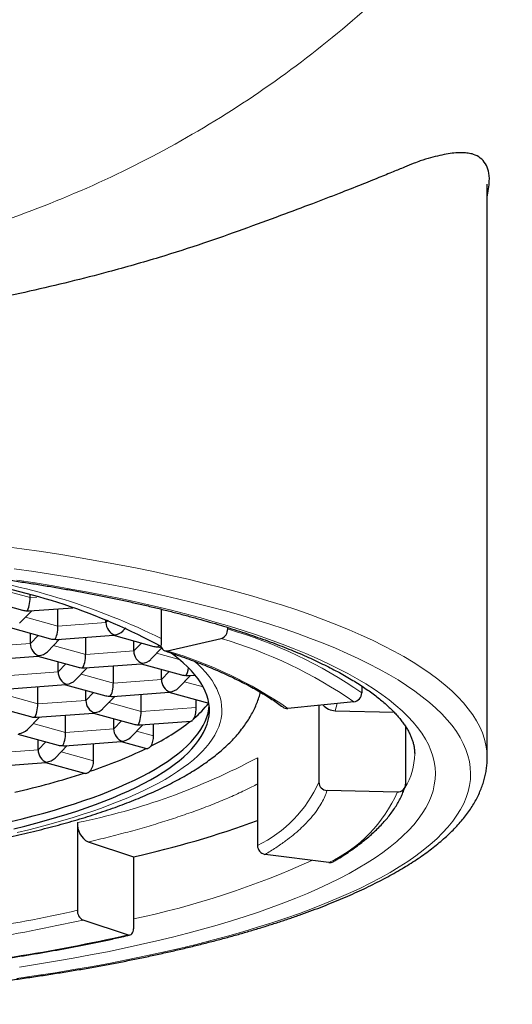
# Model space of a CAD drawing. Header units: millimetres. Extents: x 8 to 960, y 12 to 931.
# Tile 31 of 175: x 427 to 433, y 834 to 846. Entities that reach past the tile are written whole.
import ezdxf

# ---------------------------------------------------------------- set-up
doc = ezdxf.new("R2010")
doc.units = ezdxf.units.MM

msp = doc.modelspace()

# ---------------------------------------------------------------- linework, layer by layer
at = {"color": 7, "linetype": 'Continuous', "lineweight": 30}
for p, q in [((432.901, 837.062), (432.901, 843.975)), ((426.811, 838.975), (427.298, 838.841)), ((427.388, 838.994), (427.388, 839.021)), ((427.38, 838.833), (427.905, 838.872)), ((427.723, 838.651), (427.723, 838.858)), ((428.967, 838.855), (428.967, 838.429)), ((427.262, 838.685), (427.407, 838.835)), ((427.146, 838.631), (427.633, 838.497)), ((428.303, 838.694), (428.303, 838.728)), ((428.508, 838.593), (428.543, 838.628)), ((429.77, 838.634), (429.77, 838.615)), ((427.391, 838.442), (427.391, 838.564)), ((427.715, 838.489), (428.394, 838.54)), ((428.058, 838.307), (428.058, 838.515)), ((428.393, 838.539), (428.88, 838.405)), ((429.043, 838.35), (429.694, 838.501)), ((427.597, 838.341), (427.742, 838.491)), ((428.638, 838.35), (428.638, 838.472)), ((428.843, 838.25), (428.975, 838.386)), ((428.961, 838.397), (428.971, 838.398)), ((426.803, 838.238), (427.483, 838.288)), ((427.481, 838.288), (427.968, 838.154)), ((427.726, 838.099), (427.726, 838.22)), ((427.932, 837.998), (428.077, 838.148)), ((428.049, 838.146), (428.729, 838.196)), ((428.392, 837.964), (428.392, 838.171)), ((428.727, 838.196), (429.214, 838.062)), ((428.972, 838.007), (428.972, 838.129)), ((429.178, 837.906), (429.323, 838.056)), ((429.296, 838.054), (429.379, 838.06)), ((427.138, 837.894), (427.818, 837.945)), ((427.481, 837.712), (427.481, 837.92)), ((427.816, 837.944), (428.303, 837.81)), ((431.388, 837.928), (431.388, 837.844)), ((428.061, 837.755), (428.061, 837.877)), ((428.267, 837.655), (428.412, 837.805)), ((428.384, 837.802), (429.064, 837.853)), ((428.727, 837.621), (428.727, 837.828)), ((429.062, 837.853), (429.543, 837.72)), ((426.904, 837.693), (427.391, 837.559)), ((429.391, 837.67), (429.391, 837.762)), ((431.294, 837.739), (430.495, 837.658)), ((430.87, 837.696), (430.87, 836.769)), ((427.355, 837.403), (427.5, 837.553)), ((427.473, 837.551), (428.152, 837.601)), ((427.816, 837.369), (427.816, 837.576)), ((428.151, 837.601), (428.638, 837.467)), ((431.069, 837.63), (431.777, 837.613)), ((428.396, 837.412), (428.396, 837.534)), ((428.601, 837.311), (428.747, 837.461)), ((428.719, 837.459), (429.33, 837.504)), ((428.877, 837.328), (428.877, 837.471)), ((431.916, 837.44), (431.916, 836.744)), ((427.239, 837.349), (427.726, 837.215)), ((427.484, 837.16), (427.484, 837.282)), ((427.69, 837.06), (427.835, 837.21)), ((427.808, 837.207), (428.487, 837.258)), ((428.154, 837.025), (428.154, 837.233)), ((428.486, 837.258), (428.791, 837.174)), ((432.026, 837.109), (432.026, 837.11)), ((426.896, 836.956), (427.576, 837.006)), ((427.574, 837.006), (428.044, 836.877)), ((430.13, 837.064), (430.13, 836.006)), ((432.901, 837.061), (432.901, 837.062)), ((430.97, 836.671), (431.816, 836.651)), ((427.959, 836.282), (427.959, 835.225)), ((428.087, 836.048), (428.634, 835.868)), ((430.992, 835.8), (430.221, 835.899)), ((428.634, 835.868), (428.634, 835.003)), ((428.023, 835.108), (428.57, 834.928))]:
    msp.add_line(p, q, dxfattribs=at)
at = {"color": 8, "linetype": 'Continuous', "lineweight": 0}
for p, q in [((426.998, 839.101), (427.388, 838.994)), ((427.388, 838.994), (427.468, 839)), ((427.333, 838.758), (427.723, 838.651)), ((427.723, 838.651), (428.303, 838.694)), ((428.303, 838.694), (428.328, 838.72)), ((427.391, 838.442), (427.484, 838.538)), ((426.811, 838.399), (427.391, 838.442)), ((427.668, 838.415), (428.058, 838.307)), ((428.638, 838.35), (428.731, 838.446)), ((428.058, 838.307), (428.638, 838.35)), ((428.914, 838.323), (429.187, 838.248)), ((427.726, 838.099), (427.819, 838.195)), ((427.146, 838.056), (427.726, 838.099)), ((428.003, 838.071), (428.392, 837.964)), ((428.972, 838.007), (429.065, 838.103)), ((428.392, 837.964), (428.972, 838.007)), ((429.249, 837.98), (429.477, 837.917)), ((427.091, 837.82), (427.481, 837.712)), ((428.061, 837.755), (428.154, 837.851)), ((427.481, 837.712), (428.061, 837.755)), ((428.338, 837.728), (428.727, 837.621)), ((428.727, 837.621), (429.391, 837.67)), ((431.091, 837.718), (431.069, 837.63)), ((427.426, 837.476), (427.816, 837.369)), ((428.396, 837.412), (428.489, 837.508)), ((427.816, 837.369), (428.396, 837.412)), ((428.673, 837.385), (428.877, 837.328)), ((427.484, 837.16), (427.577, 837.256)), ((426.904, 837.117), (427.484, 837.16)), ((427.761, 837.133), (428.154, 837.025))]:
    msp.add_line(p, q, dxfattribs=at)
at = {"color": 8, "linetype": 'Continuous', "lineweight": 0, "flags": 128}
for points in [[(432.901, 837.062), (432.901, 837.067), (432.897, 837.141), (432.886, 837.215), (432.868, 837.289), (432.843, 837.362), (432.811, 837.436), (432.772, 837.509), (432.726, 837.582), (432.673, 837.654), (432.613, 837.726), (432.547, 837.798), (432.473, 837.869), (432.393, 837.94), (432.307, 838.01), (432.213, 838.079), (432.114, 838.148), (432.007, 838.216), (431.894, 838.283), (431.775, 838.349), (431.65, 838.414), (431.518, 838.479), (431.381, 838.542), (431.237, 838.605), (431.088, 838.666), (430.932, 838.727), (430.772, 838.786), (430.605, 838.844), (430.433, 838.901), (430.256, 838.956), (430.073, 839.01), (429.886, 839.063), (429.693, 839.115), (429.496, 839.165), (429.294, 839.214), (429.087, 839.261), (428.876, 839.306), (428.661, 839.351), (428.441, 839.393), (428.218, 839.434), (427.991, 839.473), (427.76, 839.511), (427.526, 839.547), (427.288, 839.582), (427.047, 839.614)], [(427.229, 834.404), (427.462, 834.438), (427.691, 834.473), (427.917, 834.51), (428.139, 834.549), (428.358, 834.589), (428.572, 834.631), (428.783, 834.675), (428.989, 834.72), (429.191, 834.766), (429.389, 834.814), (429.582, 834.864), (429.77, 834.914), (429.953, 834.966), (430.131, 835.02), (430.304, 835.074), (430.472, 835.13), (430.635, 835.187), (430.792, 835.245), (430.943, 835.305), (431.089, 835.365), (431.229, 835.426), (431.363, 835.489), (431.491, 835.552), (431.613, 835.616), (431.729, 835.682), (431.839, 835.747), (431.943, 835.814), (432.04, 835.882), (432.13, 835.95), (432.214, 836.018), (432.292, 836.088), (432.363, 836.157), (432.427, 836.228), (432.485, 836.299), (432.536, 836.37), (432.58, 836.441), (432.617, 836.513), (432.648, 836.585), (432.671, 836.657), (432.688, 836.73), (432.698, 836.802), (432.701, 836.875), (432.697, 836.947), (432.686, 837.02), (432.668, 837.092), (432.644, 837.164), (432.612, 837.236), (432.574, 837.308), (432.529, 837.379), (432.477, 837.45), (432.419, 837.521), (432.354, 837.591), (432.282, 837.661), (432.203, 837.73), (432.118, 837.799), (432.027, 837.867), (431.929, 837.934), (431.825, 838.001), (431.714, 838.067), (431.597, 838.132), (431.474, 838.196), (431.345, 838.259), (431.21, 838.321), (431.07, 838.383), (430.923, 838.443), (430.771, 838.502), (430.613, 838.56), (430.45, 838.617), (430.281, 838.672), (430.107, 838.727), (429.928, 838.78), (429.745, 838.832), (429.556, 838.882), (429.362, 838.932), (429.164, 838.979), (428.962, 839.026), (428.755, 839.07), (428.544, 839.114), (428.328, 839.155), (428.109, 839.196), (427.887, 839.234), (427.66, 839.271), (427.431, 839.306), (427.197, 839.34)], [(427.258, 834.54), (427.478, 834.574), (427.694, 834.61), (427.907, 834.647), (428.117, 834.686), (428.322, 834.726), (428.524, 834.768), (428.721, 834.811), (428.915, 834.855), (429.104, 834.901), (429.289, 834.948), (429.469, 834.997), (429.644, 835.047), (429.815, 835.098), (429.981, 835.15), (430.142, 835.204), (430.297, 835.258), (430.448, 835.314), (430.593, 835.371), (430.732, 835.429), (430.866, 835.487), (430.995, 835.547), (431.118, 835.608), (431.234, 835.669), (431.346, 835.732), (431.451, 835.795), (431.55, 835.859), (431.643, 835.923), (431.729, 835.988), (431.81, 836.054), (431.884, 836.121), (431.952, 836.188), (432.014, 836.255), (432.069, 836.323), (432.118, 836.391), (432.16, 836.459), (432.196, 836.528), (432.225, 836.597), (432.247, 836.666), (432.263, 836.736), (432.273, 836.805), (432.276, 836.874), (432.272, 836.944), (432.262, 837.013), (432.245, 837.082), (432.221, 837.152), (432.191, 837.221), (432.155, 837.289), (432.111, 837.358), (432.062, 837.426), (432.006, 837.494), (431.943, 837.561), (431.875, 837.628), (431.799, 837.694), (431.718, 837.76), (431.63, 837.825), (431.537, 837.889), (431.437, 837.953), (431.331, 838.016), (431.219, 838.078), (431.101, 838.14), (430.978, 838.2), (430.848, 838.26), (430.714, 838.319), (430.573, 838.376), (430.428, 838.433), (430.276, 838.488), (430.12, 838.543), (429.959, 838.596), (429.792, 838.648), (429.621, 838.699), (429.445, 838.749), (429.264, 838.797), (429.078, 838.844), (428.889, 838.89), (428.695, 838.934), (428.497, 838.977), (428.294, 839.019), (428.088, 839.059), (427.879, 839.097), (427.665, 839.134), (427.448, 839.17), (427.228, 839.203)], [(427.233, 836.162), (427.372, 836.196), (427.508, 836.23), (427.64, 836.266), (427.768, 836.302), (427.894, 836.339), (428.015, 836.378), (428.133, 836.417), (428.247, 836.457), (428.357, 836.498), (428.464, 836.539), (428.566, 836.582), (428.665, 836.625), (428.759, 836.668), (428.849, 836.713), (428.935, 836.758), (429.016, 836.803), (429.093, 836.85), (429.166, 836.896), (429.234, 836.944), (429.298, 836.991), (429.357, 837.04), (429.412, 837.088), (429.462, 837.137), (429.507, 837.186), (429.548, 837.236), (429.584, 837.286), (429.615, 837.336), (429.641, 837.386), (429.663, 837.437), (429.679, 837.488), (429.691, 837.538), (429.699, 837.589), (429.701, 837.64), (429.698, 837.691), (429.691, 837.742), (429.679, 837.793), (429.662, 837.843), (429.64, 837.894), (429.613, 837.944), (429.582, 837.994), (429.546, 838.044), (429.505, 838.094), (429.459, 838.143), (429.409, 838.192), (429.372, 838.225)]]:
    msp.add_lwpolyline(points, dxfattribs=at)
at = {"color": 7, "linetype": 'Continuous', "lineweight": 30, "flags": 128}
for points in [[(427.191, 836.207), (427.326, 836.24), (427.458, 836.274), (427.587, 836.31), (427.712, 836.346), (427.833, 836.383), (427.951, 836.421), (428.065, 836.46), (428.176, 836.499), (428.283, 836.54), (428.386, 836.581), (428.484, 836.623), (428.579, 836.666), (428.67, 836.709), (428.757, 836.753), (428.839, 836.797), (428.917, 836.842), (428.991, 836.888), (429.06, 836.934), (429.125, 836.981), (429.186, 837.028), (429.242, 837.076), (429.293, 837.124), (429.34, 837.172), (429.382, 837.221), (429.42, 837.27), (429.452, 837.319), (429.481, 837.368), (429.504, 837.418), (429.523, 837.467), (429.537, 837.517), (429.546, 837.567), (429.55, 837.617), (429.55, 837.667), (429.545, 837.717), (429.535, 837.767), (429.52, 837.817), (429.501, 837.867), (429.477, 837.916), (429.448, 837.966), (429.415, 838.015), (429.376, 838.064), (429.334, 838.112), (429.286, 838.16), (429.234, 838.208), (429.177, 838.256), (429.116, 838.303), (429.08, 838.329)], [(427.157, 836.295), (427.293, 836.328), (427.426, 836.362), (427.555, 836.397), (427.681, 836.433), (427.803, 836.47), (427.922, 836.508), (428.037, 836.546), (428.149, 836.586), (428.256, 836.626), (428.36, 836.667), (428.46, 836.709), (428.556, 836.751), (428.648, 836.794), (428.735, 836.838), (428.819, 836.882), (428.898, 836.927), (428.973, 836.973), (429.043, 837.019), (429.109, 837.065), (429.171, 837.112), (429.228, 837.16), (429.281, 837.208), (429.329, 837.256), (429.372, 837.305), (429.411, 837.353), (429.445, 837.403), (429.474, 837.452), (429.499, 837.501), (429.519, 837.551), (429.534, 837.601), (429.544, 837.651), (429.549, 837.687)], [(428.57, 834.928), (428.582, 834.926), (428.594, 834.928), (428.606, 834.933), (428.615, 834.942), (428.623, 834.953), (428.629, 834.968), (428.633, 834.985), (428.634, 835.003)]]:
    msp.add_lwpolyline(points, dxfattribs=at)
at = {"color": 8, "linetype": 'Continuous', "lineweight": 0}
for centre, radius, start, end in [((425.319, 831.071), 8.278, 63.8483, 81.2956), ((428.067, 833.028), 5.71, 55.5921, 73.4445), ((428.2, 833.239), 5.601, 55.3161, 73.7205), ((427.599, 833.452), 5.107, 55.4587, 73.5779), ((431.216, 837.122), 0.81, 328.6973, 359.0689), ((426.388, 844.055), 7.93, 281.4197, 298.1559), ((429.459, 837.397), 1.545, 295.7807, 336.0137), ((430.268, 837.327), 1.69, 295.3741, 336.4203), ((426.545, 845.134), 10.229, 281.7875, 294.5012), ((423.582, 854.704), 19.965, 275.4515, 282.664), ((423.593, 854.823), 20.207, 275.4515, 282.664), ((423.71, 856.519), 22.131, 275.4297, 282.6858)]:
    msp.add_arc(centre, radius, start, end, dxfattribs=at)
at = {"color": 7, "linetype": 'Continuous', "lineweight": 30}
for centre, radius, start, end in [((425.453, 831.868), 7.421, 61.7091, 81.4243), ((429.655, 838.61), 0.116, 289.7245, 2.4442), ((429.034, 838.418), 0.068, 170.6895, 277.9521), ((431.28, 837.845), 0.107, 277.084, 359.588), ((428.521, 838.534), 1.305, 310.3356, 321.459), ((430.486, 837.743), 0.085, 233.2705, 276.3777), ((431.074, 837.837), 0.207, 221.2954, 268.6963), ((427.641, 839.649), 2.726, 296.142, 308.1114), ((426.303, 842.362), 5.752, 288.2967, 295.5961), ((424.951, 846.439), 10.047, 282.96, 287.9043), ((430.971, 836.771), 0.101, 181.2541, 269.3928), ((431.821, 836.746), 0.0952, 267.3513, 359.1645), ((428.204, 836.265), 0.246, 175.8939, 241.6238), ((426.019, 847.548), 11.969, 282.6187, 290.0957), ((430.239, 836.006), 0.109, 179.8365, 260.3161), ((431.003, 835.878), 0.0791, 262.0179, 300.3358), ((428.082, 835.216), 0.124, 176.0646, 241.453)]:
    msp.add_arc(centre, radius, start, end, dxfattribs=at)
for centre, major_axis, ratio, start_param, end_param in [((427.351, 838.956), (0.012, 0.126), 0.278796, 3.478403, 5.0492), ((427.351, 838.956), (0.136, 0.037), 0.844948, 4.100918, 4.48591), ((427.351, 838.956), (-0.055, 0.117), 0.740619, 2.578303, 2.866933), ((427.686, 838.612), (0.012, 0.126), 0.278796, 3.478403, 5.0492), ((428.405, 838.666), (-0.055, 0.117), 0.740619, 1.007507, 2.578303), ((428.405, 838.666), (0.012, 0.126), 0.278796, 3.189774, 3.478403), ((428.405, 838.666), (0.136, 0.037), 0.844948, 4.48591, 5.32386), ((427.493, 838.414), (-0.055, 0.117), 0.740619, 1.007507, 2.578303), ((427.686, 838.612), (0.136, 0.037), 0.844948, 4.100918, 4.48591), ((427.686, 838.612), (-0.055, 0.117), 0.740619, 2.578303, 2.866933), ((428.932, 838.521), (0.136, 0.037), 0.844948, 4.100918, 4.48591), ((428.932, 838.521), (0.012, 0.126), 0.278796, 3.478403, 3.799376), ((428.932, 838.521), (-0.055, 0.117), 0.740619, 2.578303, 2.866933), ((427.493, 838.414), (0.012, 0.126), 0.278796, 3.189774, 3.478403), ((427.493, 838.414), (0.136, 0.037), 0.844948, 4.48591, 5.32386), ((428.02, 838.269), (0.012, 0.126), 0.278796, 3.478403, 5.0492), ((428.74, 838.322), (-0.055, 0.117), 0.740619, 1.007507, 2.578303), ((428.02, 838.269), (0.136, 0.037), 0.844948, 4.100918, 4.48591), ((428.02, 838.269), (-0.055, 0.117), 0.740619, 2.578303, 2.866933), ((428.74, 838.322), (0.012, 0.126), 0.278796, 3.189774, 3.478403), ((428.74, 838.322), (0.136, 0.037), 0.844948, 4.48591, 5.32386), ((429.267, 838.177), (0.012, 0.126), 0.278796, 3.478403, 4.506545), ((427.828, 838.071), (-0.055, 0.117), 0.740619, 1.007507, 2.578303), ((429.267, 838.177), (0.136, 0.037), 0.844948, 4.100918, 4.48591), ((429.267, 838.177), (-0.055, 0.117), 0.740619, 2.578303, 2.866933), ((427.828, 838.071), (0.012, 0.126), 0.278796, 3.189774, 3.478403), ((427.828, 838.071), (0.136, 0.037), 0.844948, 4.48591, 5.32386), ((428.355, 837.926), (0.012, 0.126), 0.278796, 3.478403, 5.0492), ((429.074, 837.979), (-0.055, 0.117), 0.740619, 1.007507, 2.578303), ((429.074, 837.979), (0.136, 0.037), 0.844948, 4.48591, 5.32386), ((428.355, 837.926), (0.136, 0.037), 0.844948, 4.100918, 4.48591), ((428.355, 837.926), (-0.055, 0.117), 0.740619, 2.578303, 2.866933), ((429.074, 837.979), (0.012, 0.126), 0.278796, 3.189774, 3.478403), ((427.444, 837.674), (0.012, 0.126), 0.278796, 3.478403, 5.0492), ((428.163, 837.727), (-0.055, 0.117), 0.740619, 1.007507, 2.578303), ((427.444, 837.674), (0.136, 0.037), 0.844948, 4.100918, 4.48591), ((427.444, 837.674), (-0.055, 0.117), 0.740619, 2.578303, 2.866933), ((428.163, 837.727), (0.012, 0.126), 0.278796, 3.189774, 3.478403), ((428.163, 837.727), (0.136, 0.037), 0.844948, 4.48591, 5.32386), ((428.69, 837.582), (0.012, 0.126), 0.278796, 3.478403, 5.0492), ((428.69, 837.582), (0.136, 0.037), 0.844948, 4.100918, 4.48591), ((428.69, 837.582), (-0.055, 0.117), 0.740619, 2.578303, 2.866933), ((427.252, 837.476), (0.136, 0.037), 0.844948, 4.48591, 5.32386), ((427.779, 837.331), (0.012, 0.126), 0.278796, 3.478403, 5.0492), ((428.498, 837.384), (-0.055, 0.117), 0.740619, 1.007507, 2.578303), ((427.779, 837.331), (0.136, 0.037), 0.844948, 4.100918, 4.48591), ((427.779, 837.331), (-0.055, 0.117), 0.740619, 2.578303, 2.866933), ((428.498, 837.384), (0.012, 0.126), 0.278796, 3.189774, 3.478403), ((428.498, 837.384), (0.136, 0.037), 0.844948, 4.48591, 5.32386), ((427.586, 837.132), (-0.055, 0.117), 0.740619, 1.007507, 2.578303), ((427.586, 837.132), (0.012, 0.126), 0.278796, 3.189774, 3.478403), ((427.586, 837.132), (0.136, 0.037), 0.844948, 4.48591, 5.32386)]:
    msp.add_ellipse(centre, major_axis=major_axis, ratio=ratio, start_param=start_param, end_param=end_param, dxfattribs=at)
at = {"color": 8, "linetype": 'Continuous', "lineweight": 0}
for points, knots in [([(435.62, 856.502), (435.647, 856.131), (435.704, 855.348), (435.633, 854.149), (435.444, 852.924), (435.132, 851.722), (434.701, 850.555), (434.155, 849.434), (433.495, 848.372), (432.731, 847.378), (431.87, 846.462), (430.923, 845.63), (429.896, 844.89), (428.797, 844.254), (427.639, 843.726), (426.433, 843.308), (425.193, 843.01), (423.928, 842.821), (423.077, 842.796), (422.651, 842.784)], [0, 0, 0, 0, 0.0533644, 0.1125413, 0.171797, 0.2308777, 0.2901042, 0.3492079, 0.4084074, 0.4676048, 0.526673, 0.5858393, 0.6449855, 0.7041536, 0.7634611, 0.8225988, 0.8817572, 0.940861, 1, 1, 1, 1]), ([(430.13, 836.748), (430.086, 836.725), (429.988, 836.674), (429.822, 836.598), (429.634, 836.518), (429.434, 836.441), (429.228, 836.368), (429.014, 836.298), (428.796, 836.231), (428.569, 836.168), (428.333, 836.106), (428.169, 836.067), (428.087, 836.048)], [0, 0, 0, 0, 0.085825, 0.19073, 0.295635, 0.40054, 0.505446, 0.604357, 0.703268, 0.802179, 0.90109, 1, 1, 1, 1]), ([(430.97, 836.671), (430.961, 836.646), (430.944, 836.596), (430.906, 836.522), (430.858, 836.444), (430.797, 836.361), (430.744, 836.304), (430.718, 836.276)], [0, 0, 0, 0, 0.186668, 0.373335, 0.560003, 0.780002, 1, 1, 1, 1]), ([(430.718, 836.276), (430.694, 836.252), (430.645, 836.203), (430.562, 836.132), (430.465, 836.057), (430.353, 835.979), (430.265, 835.925), (430.221, 835.899)], [0, 0, 0, 0, 0.186669, 0.373337, 0.560005, 0.780003, 1, 1, 1, 1])]:
    msp.add_open_spline(points, degree=3, knots=knots, dxfattribs=at)
at = {"color": 7, "linetype": 'Continuous', "lineweight": 30}
for points, knots in [([(432.901, 843.818), (432.912, 843.886), (432.942, 844.067), (432.89, 844.241), (432.783, 844.326), (432.673, 844.351), (432.602, 844.356), (432.522, 844.354), (432.431, 844.342), (432.329, 844.323), (432.218, 844.294), (432.112, 844.263), (432.007, 844.224), (431.899, 844.179), (431.759, 844.122), (431.587, 844.051), (431.371, 843.964), (431.105, 843.86), (430.784, 843.737), (430.399, 843.593), (429.962, 843.432), (429.476, 843.26), (428.937, 843.087), (428.248, 842.891), (427.411, 842.685), (426.442, 842.488), (425.471, 842.331), (424.51, 842.216), (423.572, 842.14), (422.953, 842.13), (422.651, 842.125)], [0, 0, 0, 0, 0.033084, 0.087403, 0.145483, 0.162867, 0.18062, 0.198753, 0.217276, 0.236201, 0.255536, 0.27529, 0.286985, 0.303962, 0.322719, 0.345359, 0.371882, 0.402288, 0.436577, 0.474749, 0.516804, 0.557793, 0.600963, 0.647442, 0.714158, 0.777428, 0.837425, 0.894355, 0.948454, 1, 1, 1, 1]), ([(423.384, 839.505), (423.419, 839.504), (423.521, 839.502), (423.69, 839.498), (423.891, 839.491), (424.09, 839.483), (424.289, 839.474), (424.488, 839.464), (424.685, 839.453), (424.882, 839.44), (425.077, 839.427), (425.272, 839.412), (425.465, 839.396), (425.657, 839.379), (425.848, 839.361), (426.037, 839.342), (426.224, 839.322), (426.41, 839.301), (426.594, 839.278), (426.776, 839.255), (426.957, 839.231), (427.135, 839.205), (427.311, 839.178), (427.486, 839.151), (427.658, 839.122), (427.827, 839.093), (427.994, 839.063), (428.159, 839.031), (428.321, 838.999), (428.481, 838.966), (428.638, 838.932), (428.792, 838.897), (428.943, 838.861), (429.091, 838.824), (429.236, 838.787), (429.378, 838.748), (429.517, 838.709), (429.653, 838.67), (429.786, 838.629), (429.915, 838.588), (430.041, 838.546), (430.163, 838.504), (430.281, 838.461), (430.397, 838.418), (430.508, 838.374), (430.616, 838.329), (430.72, 838.284), (430.82, 838.239), (430.916, 838.193), (431.008, 838.147), (431.097, 838.101), (431.181, 838.055), (431.261, 838.008), (431.337, 837.961), (431.409, 837.914), (431.477, 837.868), (431.541, 837.821), (431.601, 837.774), (431.656, 837.728), (431.708, 837.682), (431.755, 837.636), (431.799, 837.591), (431.838, 837.546), (431.873, 837.502), (431.905, 837.458), (431.932, 837.415), (431.956, 837.373), (431.977, 837.33), (431.994, 837.288), (432.007, 837.247), (432.017, 837.204), (432.023, 837.162), (432.026, 837.13), (432.026, 837.112), (432.025, 837.109)], [0, 0, 0, 0, 0.007472, 0.021671, 0.035871, 0.05007, 0.064268, 0.078465, 0.092662, 0.106857, 0.12105, 0.135243, 0.149434, 0.163623, 0.17781, 0.191995, 0.206178, 0.220358, 0.234536, 0.248712, 0.262884, 0.277052, 0.291218, 0.305379, 0.319537, 0.33369, 0.347839, 0.361982, 0.37612, 0.390253, 0.404379, 0.418498, 0.43261, 0.446715, 0.460812, 0.474899, 0.488977, 0.503045, 0.517102, 0.531147, 0.545179, 0.559198, 0.573203, 0.587191, 0.601164, 0.615118, 0.629054, 0.642969, 0.656864, 0.670736, 0.684585, 0.698409, 0.712209, 0.725984, 0.739734, 0.75346, 0.767164, 0.780849, 0.794519, 0.80818, 0.821842, 0.835513, 0.849209, 0.86295, 0.876766, 0.89069, 0.90477, 0.919065, 0.933649, 0.948609, 0.964046, 0.980048, 0.996645, 1, 1, 1, 1]), ([(429.012, 838.352), (429.033, 838.345), (429.094, 838.324), (429.192, 838.291), (429.305, 838.25), (429.415, 838.209), (429.521, 838.167), (429.623, 838.124), (429.722, 838.081), (429.817, 838.037), (429.908, 837.993), (429.995, 837.949), (430.079, 837.904), (430.158, 837.858), (430.234, 837.813), (430.305, 837.767), (430.373, 837.721), (430.414, 837.69), (430.435, 837.675)], [0, 0, 0, 0, 0.034212, 0.098948, 0.163656, 0.228328, 0.292962, 0.357556, 0.422106, 0.486609, 0.551063, 0.615466, 0.679815, 0.744108, 0.808346, 0.872528, 0.936659, 1, 1, 1, 1]), ([(415.135, 837.855), (415.139, 837.84), (415.149, 837.802), (415.17, 837.743), (415.196, 837.68), (415.226, 837.616), (415.26, 837.554), (415.299, 837.492), (415.343, 837.43), (415.391, 837.369), (415.444, 837.308), (415.501, 837.248), (415.564, 837.188), (415.631, 837.129), (415.704, 837.071), (415.781, 837.014), (415.862, 836.958), (415.947, 836.903), (416.036, 836.85), (416.129, 836.798), (416.226, 836.747), (416.325, 836.698), (416.428, 836.65), (416.534, 836.604), (416.643, 836.559), (416.755, 836.515), (416.87, 836.472), (416.988, 836.431), (417.108, 836.39), (417.232, 836.351), (417.358, 836.313), (417.487, 836.276), (417.619, 836.239), (417.753, 836.205), (417.89, 836.171), (418.03, 836.138), (418.172, 836.106), (418.316, 836.076), (418.462, 836.046), (418.611, 836.018), (418.762, 835.99), (418.915, 835.964), (419.07, 835.939), (419.227, 835.915), (419.386, 835.892), (419.547, 835.87), (419.709, 835.849), (419.873, 835.83), (420.039, 835.811), (420.206, 835.794), (420.374, 835.778), (420.543, 835.763), (420.714, 835.749), (420.886, 835.736), (421.059, 835.725), (421.232, 835.715), (421.407, 835.706), (421.582, 835.698), (421.757, 835.691), (421.934, 835.686), (422.11, 835.681), (422.287, 835.678), (422.464, 835.677), (422.641, 835.676), (422.818, 835.676), (422.995, 835.678), (423.172, 835.681), (423.349, 835.685), (423.525, 835.691), (423.701, 835.697), (423.876, 835.705), (424.05, 835.714), (424.224, 835.724), (424.397, 835.735), (424.569, 835.748), (424.739, 835.761), (424.909, 835.776), (425.077, 835.792), (425.244, 835.809), (425.41, 835.827), (425.574, 835.847), (425.736, 835.867), (425.897, 835.889), (426.056, 835.912), (426.213, 835.936), (426.368, 835.961), (426.521, 835.987), (426.672, 836.014), (426.821, 836.042), (426.967, 836.072), (427.112, 836.102), (427.254, 836.134), (427.393, 836.166), (427.53, 836.2), (427.664, 836.235), (427.796, 836.27), (427.925, 836.307), (428.051, 836.345), (428.174, 836.384), (428.295, 836.424), (428.413, 836.465), (428.528, 836.508), (428.639, 836.551), (428.748, 836.596), (428.854, 836.642), (428.957, 836.689), (429.057, 836.738), (429.153, 836.788), (429.246, 836.839), (429.336, 836.892), (429.423, 836.947), (429.506, 837.003), (429.585, 837.061), (429.66, 837.12), (429.73, 837.182), (429.797, 837.244), (429.858, 837.308), (429.914, 837.372), (429.964, 837.438), (430.01, 837.504), (430.051, 837.57), (430.086, 837.637), (430.116, 837.703), (430.142, 837.771), (430.158, 837.82), (430.165, 837.848), (430.166, 837.853)], [0, 0, 0, 0, 0.004672, 0.011141, 0.017719, 0.024429, 0.031296, 0.038343, 0.04559, 0.053051, 0.060735, 0.068641, 0.076756, 0.085057, 0.093511, 0.102081, 0.110728, 0.119418, 0.128121, 0.136811, 0.145478, 0.154112, 0.162711, 0.171273, 0.179798, 0.188289, 0.196746, 0.205171, 0.213568, 0.221939, 0.230284, 0.238607, 0.24691, 0.255194, 0.26346, 0.271711, 0.279947, 0.28817, 0.296381, 0.304581, 0.31277, 0.320951, 0.329123, 0.337287, 0.345444, 0.353594, 0.361739, 0.369878, 0.378012, 0.386141, 0.394266, 0.402388, 0.410506, 0.418621, 0.426733, 0.434843, 0.442951, 0.451057, 0.459161, 0.467264, 0.475366, 0.483467, 0.491568, 0.499668, 0.507768, 0.515868, 0.523969, 0.53207, 0.540171, 0.548274, 0.556378, 0.564483, 0.57259, 0.5807, 0.588811, 0.596925, 0.605042, 0.613162, 0.621286, 0.629413, 0.637545, 0.645682, 0.653824, 0.661972, 0.670126, 0.678286, 0.686454, 0.694631, 0.702815, 0.71101, 0.719215, 0.727431, 0.73566, 0.743902, 0.752159, 0.760432, 0.768723, 0.777034, 0.785365, 0.793719, 0.802099, 0.810505, 0.818942, 0.82741, 0.835913, 0.844452, 0.853029, 0.861645, 0.870299, 0.878988, 0.887707, 0.896444, 0.905177, 0.913877, 0.922508, 0.931029, 0.939397, 0.947572, 0.955525, 0.963242, 0.970721, 0.977971, 0.985011, 0.991864, 0.998556, 1, 1, 1, 1]), ([(429.366, 837.539), (429.37, 837.549), (429.377, 837.567), (429.385, 837.602), (429.39, 837.637), (429.391, 837.659), (429.391, 837.67)], [0, 0, 0, 0, 0.286732, 0.546335, 0.782473, 1, 1, 1, 1]), ([(429.33, 837.505), (429.331, 837.505), (429.333, 837.504), (429.338, 837.508), (429.341, 837.51)], [0, 0, 0, 0, 0.191777, 1, 1, 1, 1]), ([(429.341, 837.51), (429.344, 837.513), (429.352, 837.52), (429.361, 837.532), (429.366, 837.539)], [0, 0, 0, 0, 0.439941, 1, 1, 1, 1]), ([(428.842, 837.202), (428.848, 837.211), (428.859, 837.228), (428.87, 837.262), (428.876, 837.296), (428.877, 837.318), (428.877, 837.328)], [0, 0, 0, 0, 0.280588, 0.540155, 0.779583, 1, 1, 1, 1]), ([(428.812, 837.177), (428.817, 837.18), (428.826, 837.186), (428.837, 837.196), (428.842, 837.202)], [0, 0, 0, 0, 0.513993, 1, 1, 1, 1]), ([(428.791, 837.174), (428.794, 837.174), (428.8, 837.172), (428.808, 837.175), (428.812, 837.177)], [0, 0, 0, 0, 0.4533563, 1, 1, 1, 1]), ([(412.401, 837.063), (412.401, 837.053), (412.401, 837.022), (412.405, 836.97), (412.413, 836.906), (412.425, 836.842), (412.442, 836.778), (412.463, 836.714), (412.489, 836.651), (412.519, 836.588), (412.553, 836.525), (412.591, 836.462), (412.635, 836.399), (412.682, 836.337), (412.735, 836.275), (412.791, 836.214), (412.852, 836.153), (412.918, 836.092), (412.987, 836.033), (413.061, 835.974), (413.139, 835.915), (413.221, 835.858), (413.307, 835.801), (413.396, 835.745), (413.49, 835.69), (413.587, 835.636), (413.688, 835.582), (413.792, 835.529), (413.9, 835.477), (414.012, 835.426), (414.127, 835.376), (414.246, 835.326), (414.368, 835.278), (414.493, 835.23), (414.622, 835.183), (414.754, 835.136), (414.889, 835.091), (415.028, 835.047), (415.169, 835.003), (415.314, 834.96), (415.461, 834.918), (415.612, 834.877), (415.765, 834.837), (415.921, 834.798), (416.08, 834.76), (416.242, 834.723), (416.406, 834.687), (416.573, 834.651), (416.742, 834.617), (416.914, 834.584), (417.088, 834.551), (417.265, 834.52), (417.443, 834.49), (417.624, 834.46), (417.807, 834.432), (417.992, 834.405), (418.179, 834.379), (418.368, 834.354), (418.558, 834.33), (418.75, 834.307), (418.944, 834.286), (419.139, 834.265), (419.336, 834.246), (419.534, 834.227), (419.734, 834.21), (419.935, 834.194), (420.136, 834.179), (420.339, 834.165), (420.543, 834.153), (420.748, 834.141), (420.953, 834.131), (421.159, 834.122), (421.366, 834.114), (421.574, 834.107), (421.781, 834.102), (421.99, 834.098), (422.198, 834.094), (422.407, 834.092), (422.615, 834.092), (422.824, 834.092), (423.033, 834.094), (423.241, 834.096), (423.449, 834.1), (423.657, 834.105), (423.865, 834.112), (424.072, 834.119), (424.278, 834.128), (424.484, 834.138), (424.689, 834.149), (424.893, 834.161), (425.096, 834.174), (425.298, 834.189), (425.5, 834.204), (425.699, 834.221), (425.898, 834.239), (426.095, 834.258), (426.291, 834.279), (426.485, 834.3), (426.678, 834.322), (426.869, 834.346), (427.058, 834.37), (427.246, 834.396), (427.431, 834.423), (427.615, 834.451), (427.797, 834.48), (427.976, 834.509), (428.153, 834.54), (428.328, 834.572), (428.501, 834.605), (428.671, 834.639), (428.838, 834.674), (429.003, 834.71), (429.166, 834.747), (429.326, 834.785), (429.483, 834.824), (429.637, 834.863), (429.788, 834.904), (429.937, 834.945), (430.082, 834.988), (430.225, 835.031), (430.364, 835.075), (430.5, 835.12), (430.633, 835.166), (430.763, 835.213), (430.889, 835.26), (431.012, 835.309), (431.132, 835.358), (431.248, 835.408), (431.361, 835.459), (431.47, 835.51), (431.576, 835.563), (431.678, 835.616), (431.776, 835.67), (431.871, 835.725), (431.962, 835.78), (432.049, 835.836), (432.133, 835.894), (432.212, 835.952), (432.287, 836.011), (432.359, 836.07), (432.426, 836.131), (432.489, 836.192), (432.548, 836.254), (432.603, 836.317), (432.653, 836.38), (432.698, 836.444), (432.739, 836.508), (432.775, 836.573), (432.807, 836.638), (432.834, 836.703), (432.856, 836.768), (432.874, 836.832), (432.887, 836.897), (432.896, 836.962), (432.901, 837.017), (432.9, 837.05), (432.9, 837.061)], [0, 0, 0, 0, 0.002685, 0.008612, 0.014543, 0.020495, 0.026483, 0.03252, 0.03862, 0.044789, 0.051034, 0.057357, 0.063754, 0.070221, 0.076749, 0.083331, 0.089954, 0.09661, 0.10329, 0.109984, 0.116687, 0.123395, 0.1301, 0.136803, 0.143499, 0.150189, 0.156871, 0.163545, 0.170212, 0.176871, 0.183523, 0.190167, 0.196805, 0.203436, 0.210061, 0.21668, 0.223294, 0.229903, 0.236507, 0.243107, 0.249703, 0.256295, 0.262884, 0.269469, 0.276051, 0.282631, 0.289208, 0.295782, 0.302355, 0.308925, 0.315493, 0.322059, 0.328624, 0.335187, 0.341749, 0.348309, 0.354868, 0.361426, 0.367983, 0.374538, 0.381093, 0.387647, 0.3942, 0.400752, 0.407304, 0.413855, 0.420405, 0.426955, 0.433505, 0.440054, 0.446602, 0.453151, 0.459699, 0.466246, 0.472794, 0.479341, 0.485888, 0.492436, 0.498983, 0.50553, 0.512077, 0.518624, 0.525171, 0.531718, 0.538265, 0.544813, 0.551361, 0.557909, 0.564457, 0.571006, 0.577555, 0.584105, 0.590655, 0.597206, 0.603757, 0.610309, 0.616861, 0.623415, 0.629969, 0.636524, 0.64308, 0.649637, 0.656195, 0.662755, 0.669315, 0.675877, 0.682441, 0.689006, 0.695573, 0.702142, 0.708712, 0.715285, 0.72186, 0.728437, 0.735018, 0.7416, 0.748186, 0.754776, 0.761368, 0.767965, 0.774565, 0.78117, 0.78778, 0.794394, 0.801014, 0.80764, 0.814271, 0.82091, 0.827555, 0.834207, 0.840867, 0.847535, 0.854211, 0.860895, 0.867586, 0.874286, 0.880991, 0.887702, 0.894415, 0.901127, 0.907833, 0.914526, 0.921199, 0.927843, 0.934448, 0.941003, 0.947497, 0.953922, 0.960272, 0.966541, 0.972732, 0.978849, 0.984901, 0.990898, 0.996856, 1, 1, 1, 1]), ([(428.109, 836.901), (428.116, 836.91), (428.13, 836.927), (428.144, 836.961), (428.153, 836.994), (428.153, 837.015), (428.154, 837.025)], [0, 0, 0, 0, 0.283798, 0.545016, 0.783717, 1, 1, 1, 1]), ([(428.044, 836.877), (428.047, 836.876), (428.055, 836.874), (428.066, 836.877), (428.071, 836.879)], [0, 0, 0, 0, 0.4353303, 1, 1, 1, 1]), ([(428.071, 836.879), (428.077, 836.881), (428.09, 836.886), (428.102, 836.896), (428.109, 836.901)], [0, 0, 0, 0, 0.501583, 1, 1, 1, 1]), ([(431.043, 835.81), (431.055, 835.817), (431.096, 835.842), (431.163, 835.884), (431.242, 835.936), (431.318, 835.989), (431.389, 836.043), (431.456, 836.098), (431.52, 836.153), (431.579, 836.209), (431.634, 836.265), (431.685, 836.322), (431.731, 836.379), (431.773, 836.437), (431.811, 836.495), (431.844, 836.554), (431.873, 836.613), (431.895, 836.667), (431.907, 836.702), (431.912, 836.717)], [0, 0, 0, 0, 0.0264969, 0.0887908, 0.1511158, 0.2134759, 0.2758628, 0.3382639, 0.4006543, 0.4630056, 0.5252817, 0.587437, 0.6494161, 0.7111558, 0.772588, 0.8336453, 0.8942691, 0.9544178, 1, 1, 1, 1]), ([(425.814, 834.484), (425.847, 834.487), (425.942, 834.497), (426.098, 834.514), (426.283, 834.535), (426.465, 834.557), (426.646, 834.58), (426.825, 834.605), (427.002, 834.63), (427.177, 834.657), (427.35, 834.684), (427.521, 834.713), (427.689, 834.742), (427.856, 834.773), (428.019, 834.804), (428.181, 834.837), (428.34, 834.87), (428.477, 834.9), (428.56, 834.92), (428.592, 834.927)], [0, 0, 0, 0, 0.032548, 0.094407, 0.156269, 0.218137, 0.28001, 0.341888, 0.403772, 0.465662, 0.52756, 0.589464, 0.651377, 0.713299, 0.775229, 0.83717, 0.899121, 0.961085, 1, 1, 1, 1])]:
    msp.add_open_spline(points, degree=3, knots=knots, dxfattribs=at)

doc.saveas('drawing.dxf')
